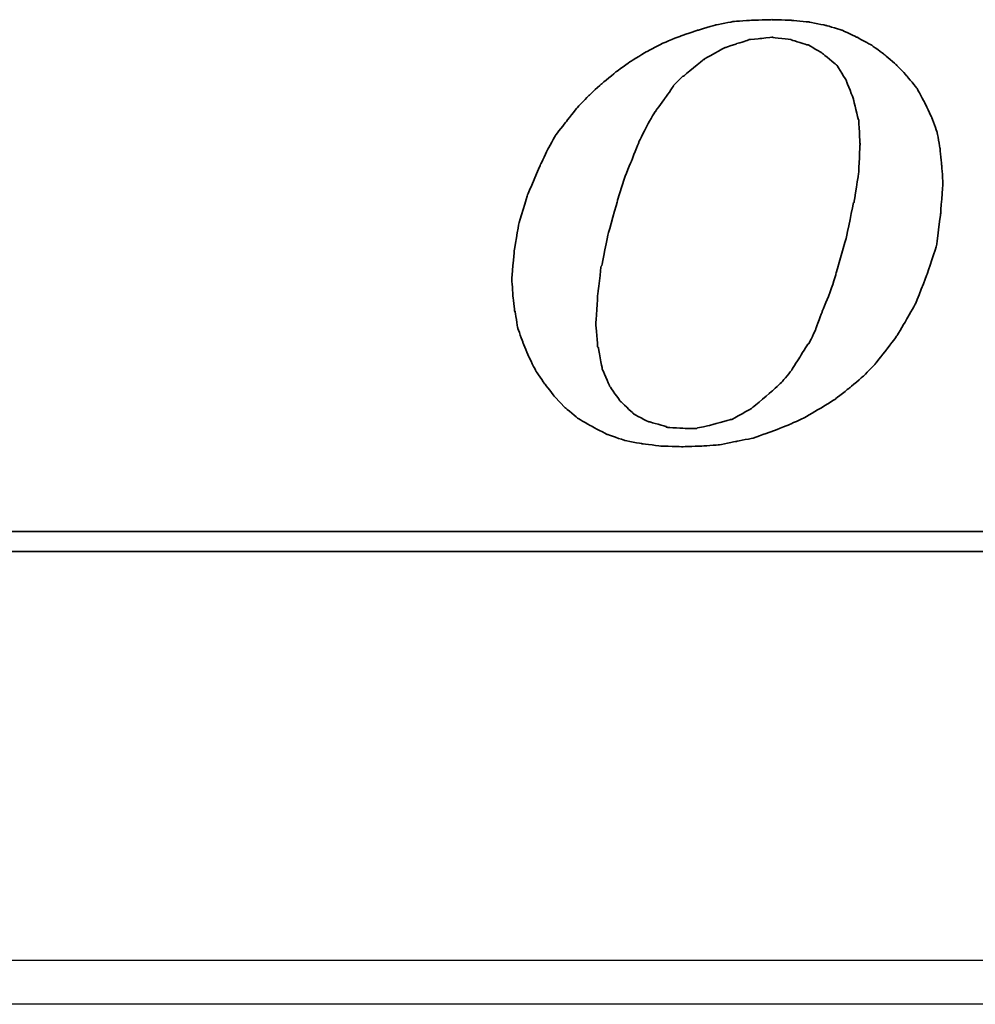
# Model space of a CAD drawing. Header units: millimetres. Extents: x 443 to 3685, y -1599 to 860.
# Tile 31 of 256: x 780 to 791, y -1574 to -1563. Entities that reach past the tile are written whole.
import ezdxf

# ---------------------------------------------------------------- set-up
doc = ezdxf.new("R2010")
doc.units = ezdxf.units.MM
doc.layers.get('0').update_dxf_attribs({"linetype": 'CONTINUOUS'})
doc.layers.add('DIM', color=4, linetype='CONTINUOUS')
doc.layers.add('layer 1', color=7, linetype='CONTINUOUS')

# ---------------------------------------------------------------- blocks, each defined once
blk = doc.blocks.new('TBI MOTION logo(完整正式版)')
at = {"layer": 'layer 1', "color": 22, "lineweight": 35}
for points, knots in [([(-11.34375, -6.98375), (-11.34375, -6.98375), (-10.91375, -7.43875), (-10.91375, -7.43875), (-10.91375, -7.43875), (-10.91375, -7.43875), (-10.38625, -7.87125), (-10.38625, -7.87125), (-10.38625, -7.87125), (-10.38625, -7.87125), (-9.81125, -8.20375), (-9.81125, -8.20375), (-9.81125, -8.20375), (-9.81125, -8.20375), (-9.21125, -8.51875), (-9.21125, -8.51875), (-9.21125, -8.51875), (-9.21125, -8.51875), (-8.51625, -8.75875), (-8.51625, -8.75875), (-8.51625, -8.75875), (-8.51625, -8.75875), (-7.77125, -8.90375), (-7.77125, -8.90375), (-7.77125, -8.90375), (-7.77125, -8.90375), (-6.97875, -8.99875), (-6.97875, -8.99875), (-6.97875, -8.99875), (-6.97875, -8.99875), (-6.14125, -9.02375), (-6.14125, -9.02375), (-6.14125, -9.02375), (-6.14125, -9.02375), (-5.37125, -8.99875), (-5.37125, -8.99875), (-5.37125, -8.99875), (-5.37125, -8.99875), (-4.65375, -8.94875), (-4.65375, -8.94875), (-4.65375, -8.94875), (-4.65375, -8.94875), (-3.93375, -8.80625), (-3.93375, -8.80625), (-3.93375, -8.80625), (-3.93375, -8.80625), (-3.21375, -8.66375), (-3.21375, -8.66375), (-3.21375, -8.66375), (-3.21375, -8.66375), (-2.49375, -8.39875), (-2.49375, -8.39875), (-2.49375, -8.39875), (-2.49375, -8.39875), (-1.79875, -8.13375), (-1.79875, -8.13375), (-1.79875, -8.13375), (-1.79875, -8.13375), (-1.17375, -7.84375), (-1.17375, -7.84375), (-1.17375, -7.84375), (-1.17375, -7.84375), (-0.52375, -7.46375), (-0.52375, -7.46375), (-0.52375, -7.46375), (-0.52375, -7.46375), (0.10124, -7.07875), (0.10124, -7.07875), (0.10124, -7.07875), (0.10124, -7.07875), (0.67625, -6.62375), (0.67625, -6.62375), (0.67625, -6.62375), (0.67625, -6.62375), (1.24874, -6.14375), (1.24874, -6.14375), (1.24874, -6.14375), (1.24874, -6.14375), (1.72874, -5.64125), (1.72874, -5.64125), (1.72874, -5.64125), (1.72874, -5.64125), (2.18624, -5.06375), (2.18624, -5.06375), (2.18624, -5.06375), (2.18624, -5.06375), (2.61625, -4.48874), (2.61625, -4.48874), (2.61625, -4.48874), (2.61625, -4.48874), (3.00125, -3.83874), (3.00125, -3.83874), (3.00125, -3.83874), (3.00125, -3.83874), (3.36124, -3.21374), (3.36124, -3.21374), (3.36124, -3.21374), (3.36124, -3.21374), (3.84374, -1.99125), (3.84374, -1.99125), (3.84374, -1.99125), (3.84374, -1.99125), (4.22625, -0.81875), (4.22625, -0.81875), (4.22625, -0.81875), (4.22625, -0.81875), (4.39125, 0.45624), (4.39125, 0.45624), (4.39125, 0.45624), (4.39125, 0.45624), (4.48874, 1.70124), (4.48874, 1.70124), (4.48874, 1.70124), (4.48874, 1.70124), (4.43874, 2.44625), (4.43874, 2.44625), (4.43874, 2.44625), (4.43874, 2.44625), (4.36874, 3.14125), (4.36874, 3.14125), (4.36874, 3.14125), (4.36874, 3.14125), (4.25125, 3.81125), (4.25125, 3.81125), (4.25125, 3.81125), (4.25125, 3.81125), (4.03124, 4.41125), (4.03124, 4.41125), (4.03124, 4.41125), (4.03124, 4.41125), (3.74374, 5.01125), (3.74374, 5.01125), (3.74374, 5.01125), (3.74374, 5.01125), (3.43124, 5.58875), (3.43124, 5.58875), (3.43124, 5.58875), (3.43124, 5.58875), (3.02625, 6.09125), (3.02625, 6.09125), (3.02625, 6.09125), (3.02625, 6.09125), (2.59374, 6.54875), (2.59374, 6.54875), (2.59374, 6.54875), (2.59374, 6.54875), (2.09124, 6.98125), (2.09124, 6.98125), (2.09124, 6.98125), (2.09124, 6.98125), (1.56124, 7.36625), (1.56124, 7.36625), (1.56124, 7.36625), (1.56124, 7.36625), (0.98624, 7.67625), (0.98624, 7.67625), (0.98624, 7.67625), (0.98624, 7.67625), (0.38624, 7.96375), (0.38624, 7.96375), (0.38624, 7.96375), (0.38624, 7.96375), (-0.25875, 8.15625), (-0.25875, 8.15625), (-0.25875, 8.15625), (-0.25875, 8.15625), (-0.98125, 8.30125), (-0.98125, 8.30125), (-0.98125, 8.30125), (-0.98125, 8.30125), (-1.70124, 8.37125), (-1.70124, 8.37125), (-1.70124, 8.37125), (-1.70124, 8.37125), (-2.49375, 8.39624), (-2.49375, 8.39624), (-2.49375, 8.39624), (-2.49375, 8.39624), (-3.28625, 8.37125), (-3.28625, 8.37125), (-3.28625, 8.37125), (-3.28625, 8.37125), (-4.05125, 8.32125), (-4.05125, 8.32125), (-4.05125, 8.32125), (-4.05125, 8.32125), (-4.77375, 8.18125), (-4.77375, 8.18125), (-4.77375, 8.18125), (-4.77375, 8.18125), (-5.51625, 7.96375), (-5.51625, 7.96375), (-5.51625, 7.96375), (-5.51625, 7.96375), (-6.21125, 7.72625), (-6.21125, 7.72625), (-6.21125, 7.72625), (-6.21125, 7.72625), (-6.92875, 7.43625), (-6.92875, 7.43625), (-6.92875, 7.43625), (-6.92875, 7.43625), (-7.57875, 7.10125), (-7.57875, 7.10125), (-7.57875, 7.10125), (-7.57875, 7.10125), (-8.24875, 6.69125), (-8.24875, 6.69125), (-8.24875, 6.69125), (-8.24875, 6.69125), (-8.84875, 6.26125), (-8.84875, 6.26125), (-8.84875, 6.26125), (-8.84875, 6.26125), (-9.42625, 5.78125), (-9.42625, 5.78125), (-9.42625, 5.78125), (-9.42625, 5.78125), (-9.95375, 5.30125), (-9.95375, 5.30125), (-9.95375, 5.30125), (-9.95375, 5.30125), (-10.43375, 4.79624), (-10.43375, 4.79624), (-10.43375, 4.79624), (-10.43375, 4.79624), (-10.88875, 4.22125), (-10.88875, 4.22125), (-10.88875, 4.22125), (-10.88875, 4.22125), (-11.29875, 3.69375), (-11.29875, 3.69375), (-11.29875, 3.69375), (-11.29875, 3.69375), (-11.63375, 3.09125), (-11.63375, 3.09125), (-11.63375, 3.09125), (-11.63375, 3.09125), (-11.91875, 2.49625), (-11.91875, 2.49625), (-11.91875, 2.49625), (-11.91875, 2.49625), (-12.44875, 1.24625), (-12.44875, 1.24625), (-12.44875, 1.24625), (-12.44875, 1.24625), (-12.80875, 0.06874), (-12.80875, 0.06874), (-12.80875, 0.06874), (-12.80875, 0.06874), (-12.99875, -1.07875), (-12.99875, -1.07875), (-12.99875, -1.07875), (-12.99875, -1.07875), (-13.09375, -2.18375), (-13.09375, -2.18375), (-13.09375, -2.18375), (-13.09375, -2.18375), (-13.04875, -2.85375), (-13.04875, -2.85375), (-13.04875, -2.85375), (-13.04875, -2.85375), (-12.97375, -3.50375), (-12.97375, -3.50375), (-12.97375, -3.50375), (-12.97375, -3.50375), (-12.95375, -3.50375), (-12.95375, -3.50375), (-12.95375, -3.50375), (-12.95375, -3.50375), (-12.85375, -4.17375), (-12.85375, -4.17375), (-12.85375, -4.17375), (-12.85375, -4.17375), (-12.63875, -4.77624), (-12.63875, -4.77624), (-12.63875, -4.77624), (-12.63875, -4.77624), (-12.39875, -5.35125), (-12.39875, -5.35125), (-12.39875, -5.35125), (-12.39875, -5.35125), (-12.11375, -5.92875), (-12.11375, -5.92875), (-12.11375, -5.92875), (-12.11375, -5.92875), (-11.75375, -6.45375), (-11.75375, -6.45375), (-11.75375, -6.45375), (-11.75375, -6.45375), (-11.34375, -6.98375), (-11.34375, -6.98375)], [0, 0, 0, 0, 0.01369863, 0.01369863, 0.01369863, 0.01369864, 0.02739726, 0.02739726, 0.02739726, 0.02739727, 0.04109589, 0.04109589, 0.04109589, 0.0410959, 0.05479452, 0.05479452, 0.05479452, 0.05479453, 0.06849315, 0.06849315, 0.06849315, 0.06849316, 0.08219178, 0.08219178, 0.08219178, 0.08219179, 0.09589041, 0.09589041, 0.09589041, 0.09589042, 0.10958904, 0.10958904, 0.10958904, 0.10958905, 0.12328767, 0.12328767, 0.12328767, 0.12328768, 0.1369863, 0.1369863, 0.1369863, 0.13698631, 0.15068493, 0.15068493, 0.15068493, 0.15068494, 0.16438356, 0.16438356, 0.16438356, 0.16438357, 0.17808219, 0.17808219, 0.17808219, 0.1780822, 0.19178082, 0.19178082, 0.19178082, 0.19178083, 0.20547945, 0.20547945, 0.20547945, 0.20547946, 0.21917808, 0.21917808, 0.21917808, 0.21917809, 0.23287671, 0.23287671, 0.23287671, 0.23287672, 0.24657534, 0.24657534, 0.24657534, 0.24657535, 0.26027397, 0.26027397, 0.26027397, 0.26027398, 0.2739726, 0.2739726, 0.2739726, 0.27397261, 0.28767123, 0.28767123, 0.28767123, 0.28767124, 0.30136986, 0.30136986, 0.30136986, 0.30136987, 0.31506849, 0.31506849, 0.31506849, 0.3150685, 0.32876712, 0.32876712, 0.32876712, 0.32876713, 0.34246575, 0.34246575, 0.34246575, 0.34246576, 0.35616438, 0.35616438, 0.35616438, 0.35616439, 0.36986301, 0.36986301, 0.36986301, 0.36986302, 0.38356164, 0.38356164, 0.38356164, 0.38356165, 0.39726027, 0.39726027, 0.39726027, 0.39726028, 0.4109589, 0.4109589, 0.4109589, 0.41095891, 0.42465753, 0.42465753, 0.42465753, 0.42465754, 0.43835616, 0.43835616, 0.43835616, 0.43835617, 0.45205479, 0.45205479, 0.45205479, 0.4520548, 0.46575342, 0.46575342, 0.46575342, 0.46575343, 0.47945205, 0.47945205, 0.47945205, 0.47945206, 0.49315068, 0.49315068, 0.49315068, 0.49315069, 0.50684932, 0.50684932, 0.50684932, 0.50684933, 0.52054795, 0.52054795, 0.52054795, 0.52054796, 0.53424658, 0.53424658, 0.53424658, 0.53424659, 0.54794521, 0.54794521, 0.54794521, 0.54794522, 0.56164384, 0.56164384, 0.56164384, 0.56164385, 0.57534247, 0.57534247, 0.57534247, 0.57534248, 0.5890411, 0.5890411, 0.5890411, 0.58904111, 0.60273973, 0.60273973, 0.60273973, 0.60273974, 0.61643836, 0.61643836, 0.61643836, 0.61643837, 0.63013699, 0.63013699, 0.63013699, 0.630137, 0.64383562, 0.64383562, 0.64383562, 0.64383563, 0.65753425, 0.65753425, 0.65753425, 0.65753426, 0.67123288, 0.67123288, 0.67123288, 0.67123289, 0.68493151, 0.68493151, 0.68493151, 0.68493152, 0.69863014, 0.69863014, 0.69863014, 0.69863015, 0.71232877, 0.71232877, 0.71232877, 0.71232878, 0.7260274, 0.7260274, 0.7260274, 0.72602741, 0.73972603, 0.73972603, 0.73972603, 0.73972604, 0.75342466, 0.75342466, 0.75342466, 0.75342467, 0.76712329, 0.76712329, 0.76712329, 0.7671233, 0.78082192, 0.78082192, 0.78082192, 0.78082193, 0.79452055, 0.79452055, 0.79452055, 0.79452056, 0.80821918, 0.80821918, 0.80821918, 0.80821919, 0.82191781, 0.82191781, 0.82191781, 0.82191782, 0.83561644, 0.83561644, 0.83561644, 0.83561645, 0.84931507, 0.84931507, 0.84931507, 0.84931508, 0.8630137, 0.8630137, 0.8630137, 0.86301371, 0.87671233, 0.87671233, 0.87671233, 0.87671234, 0.89041096, 0.89041096, 0.89041096, 0.89041097, 0.90410959, 0.90410959, 0.90410959, 0.9041096, 0.91780822, 0.91780822, 0.91780822, 0.91780823, 0.93150685, 0.93150685, 0.93150685, 0.93150686, 0.94520548, 0.94520548, 0.94520548, 0.94520549, 0.95890411, 0.95890411, 0.95890411, 0.95890412, 0.97260274, 0.97260274, 0.97260274, 0.97260275, 0.98630137, 0.98630137, 0.98630137, 0.98630138, 1, 1, 1, 1]), ([(-8.77875, 1.03124), (-8.77875, 1.03124), (-8.51625, 1.89625), (-8.51625, 1.89625), (-8.51625, 1.89625), (-8.51625, 1.89625), (-8.20375, 2.66375), (-8.20375, 2.66375), (-8.20375, 2.66375), (-8.20375, 2.66375), (-7.91625, 3.38125), (-7.91625, 3.38125), (-7.91625, 3.38125), (-7.91625, 3.38125), (-7.91625, 3.40624), (-7.91625, 3.40624), (-7.91625, 3.40624), (-7.91625, 3.40624), (-7.57875, 4.07624), (-7.57875, 4.07624), (-7.57875, 4.07624), (-7.57875, 4.07624), (-7.24375, 4.65125), (-7.24375, 4.65125), (-7.24375, 4.65125), (-7.24375, 4.65125), (-7.21875, 4.65125), (-7.21875, 4.65125), (-7.21875, 4.65125), (-7.21875, 4.65125), (-7.21875, 4.67624), (-7.21875, 4.67624), (-7.21875, 4.67624), (-7.21875, 4.67624), (-6.83625, 5.20375), (-6.83625, 5.20375), (-6.83625, 5.20375), (-6.83625, 5.20375), (-6.49875, 5.68625), (-6.49875, 5.68625), (-6.49875, 5.68625), (-6.49875, 5.68625), (-6.49875, 5.70625), (-6.49875, 5.70625), (-6.49875, 5.70625), (-6.49875, 5.70625), (-6.11625, 6.09125), (-6.11625, 6.09125), (-6.11625, 6.09125), (-6.11625, 6.09125), (-6.09125, 6.09125), (-6.09125, 6.09125), (-6.09125, 6.09125), (-6.09125, 6.09125), (-5.27375, 6.76625), (-5.27375, 6.76625), (-5.27375, 6.76625), (-5.27375, 6.76625), (-5.24875, 6.76625), (-5.24875, 6.76625), (-5.24875, 6.76625), (-5.24875, 6.76625), (-5.24875, 6.78625), (-5.24875, 6.78625), (-5.24875, 6.78625), (-5.24875, 6.78625), (-4.38875, 7.26624), (-4.38875, 7.26624), (-4.38875, 7.26624), (-4.38875, 7.26624), (-4.36125, 7.26624), (-4.36125, 7.26624), (-4.36125, 7.26624), (-4.36125, 7.26624), (-3.93375, 7.41125), (-3.93375, 7.41125), (-3.93375, 7.41125), (-3.93375, 7.41125), (-3.47375, 7.55625), (-3.47375, 7.55625), (-3.47375, 7.55625), (-3.47375, 7.55625), (-3.45375, 7.55625), (-3.45375, 7.55625), (-3.45375, 7.55625), (-3.45375, 7.55625), (-3.42875, 7.58124), (-3.42875, 7.58124), (-3.42875, 7.58124), (-3.42875, 7.58124), (-2.97375, 7.62625), (-2.97375, 7.62625), (-2.97375, 7.62625), (-2.97375, 7.62625), (-2.49375, 7.67625), (-2.49375, 7.67625), (-2.49375, 7.67625), (-2.49375, 7.67625), (-2.46875, 7.67625), (-2.46875, 7.67625), (-2.46875, 7.67625), (-2.46875, 7.67625), (-1.70124, 7.58124), (-1.70124, 7.58124), (-1.70124, 7.58124), (-1.70124, 7.58124), (-1.67875, 7.55625), (-1.67875, 7.55625), (-1.67875, 7.55625), (-1.67875, 7.55625), (-1.65375, 7.55625), (-1.65375, 7.55625), (-1.65375, 7.55625), (-1.65375, 7.55625), (-1.03125, 7.36625), (-1.03125, 7.36625), (-1.03125, 7.36625), (-1.03125, 7.36625), (-1.00625, 7.36625), (-1.00625, 7.36625), (-1.00625, 7.36625), (-1.00625, 7.36625), (-0.43124, 7.02624), (-0.43124, 7.02624), (-0.43124, 7.02624), (-0.43124, 7.02624), (-0.40625, 7.00624), (-0.40625, 7.00624), (-0.40625, 7.00624), (-0.40625, 7.00624), (0.12124, 6.57124), (0.12124, 6.57124), (0.12124, 6.57124), (0.12124, 6.57124), (0.14624, 6.54875), (0.14624, 6.54875), (0.14624, 6.54875), (0.14624, 6.54875), (0.17124, 6.52375), (0.17124, 6.52375), (0.17124, 6.52375), (0.17124, 6.52375), (0.55625, 5.89875), (0.55625, 5.89875), (0.55625, 5.89875), (0.55625, 5.89875), (0.55625, 5.87625), (0.55625, 5.87625), (0.55625, 5.87625), (0.55625, 5.87625), (0.84124, 5.15625), (0.84124, 5.15625), (0.84124, 5.15625), (0.84124, 5.15625), (0.84124, 5.13125), (0.84124, 5.13125), (0.84124, 5.13125), (0.84124, 5.13125), (1.03624, 4.31875), (1.03624, 4.31875), (1.03624, 4.31875), (1.03624, 4.31875), (1.05624, 4.31875), (1.05624, 4.31875), (1.05624, 4.31875), (1.05624, 4.31875), (1.05624, 4.29125), (1.05624, 4.29125), (1.05624, 4.29125), (1.05624, 4.29125), (1.10625, 3.33125), (1.10625, 3.33125), (1.10625, 3.33125), (1.10625, 3.33125), (1.10625, 3.30875), (1.10625, 3.30875), (1.10625, 3.30875), (1.10625, 3.30875), (1.05624, 2.20624), (1.05624, 2.20624), (1.05624, 2.20624), (1.05624, 2.20624), (1.05624, 2.18124), (1.05624, 2.18124), (1.05624, 2.18124), (1.05624, 2.18124), (0.86624, 0.93624), (0.86624, 0.93624), (0.86624, 0.93624), (0.86624, 0.93624), (0.84124, 0.93624), (0.84124, 0.93624), (0.84124, 0.93624), (0.84124, 0.93624), (0.55625, -0.45874), (0.55625, -0.45874), (0.55625, -0.45874), (0.55625, -0.45874), (0.12124, -1.99125), (0.12124, -1.99125), (0.12124, -1.99125), (0.12124, -1.99125), (0.12124, -2.01874), (0.12124, -2.01874), (0.12124, -2.01874), (0.12124, -2.01874), (-0.13874, -2.78375), (-0.13874, -2.78375), (-0.13874, -2.78375), (-0.13874, -2.78375), (-0.43124, -3.50375), (-0.43124, -3.50375), (-0.43124, -3.50375), (-0.43124, -3.50375), (-0.69375, -4.19875), (-0.69375, -4.19875), (-0.69375, -4.19875), (-0.69375, -4.19875), (-0.69375, -4.22375), (-0.69375, -4.22375), (-0.69375, -4.22375), (-0.69375, -4.22375), (-0.98125, -4.82374), (-0.98125, -4.82374), (-0.98125, -4.82374), (-0.98125, -4.82374), (-1.00625, -4.82374), (-1.00625, -4.82374), (-1.00625, -4.82374), (-1.00625, -4.82374), (-1.33875, -5.35125), (-1.33875, -5.35125), (-1.33875, -5.35125), (-1.33875, -5.35125), (-1.67875, -5.87875), (-1.67875, -5.87875), (-1.67875, -5.87875), (-1.67875, -5.87875), (-1.67875, -5.90375), (-1.67875, -5.90375), (-1.67875, -5.90375), (-1.67875, -5.90375), (-2.05875, -6.35875), (-2.05875, -6.35875), (-2.05875, -6.35875), (-2.05875, -6.35875), (-2.08375, -6.38375), (-2.08375, -6.38375), (-2.08375, -6.38375), (-2.08375, -6.38375), (-2.46875, -6.74375), (-2.46875, -6.74375), (-2.46875, -6.74375), (-2.46875, -6.74375), (-3.25875, -7.41625), (-3.25875, -7.41625), (-3.25875, -7.41625), (-3.25875, -7.41625), (-3.28625, -7.43875), (-3.28625, -7.43875), (-3.28625, -7.43875), (-3.28625, -7.43875), (-4.12375, -7.91875), (-4.12375, -7.91875), (-4.12375, -7.91875), (-4.12375, -7.91875), (-4.14875, -7.91875), (-4.14875, -7.91875), (-4.14875, -7.91875), (-4.14875, -7.91875), (-4.17125, -7.91875), (-4.17125, -7.91875), (-4.17125, -7.91875), (-4.17125, -7.91875), (-5.03375, -8.15875), (-5.03375, -8.15875), (-5.03375, -8.15875), (-5.03375, -8.15875), (-5.51625, -8.25625), (-5.51625, -8.25625), (-5.51625, -8.25625), (-5.51625, -8.25625), (-5.54125, -8.27875), (-5.54125, -8.27875), (-5.54125, -8.27875), (-5.54125, -8.27875), (-5.56375, -8.27875), (-5.56375, -8.27875), (-5.56375, -8.27875), (-5.56375, -8.27875), (-5.99625, -8.27875), (-5.99625, -8.27875), (-5.99625, -8.27875), (-5.99625, -8.27875), (-6.76375, -8.23125), (-6.76375, -8.23125), (-6.76375, -8.23125), (-6.76375, -8.23125), (-6.78875, -8.23125), (-6.78875, -8.23125), (-6.78875, -8.23125), (-6.78875, -8.23125), (-6.78875, -8.20375), (-6.78875, -8.20375), (-6.78875, -8.20375), (-6.78875, -8.20375), (-7.45875, -8.01375), (-7.45875, -8.01375), (-7.45875, -8.01375), (-7.45875, -8.01375), (-7.48375, -8.01375), (-7.48375, -8.01375), (-7.48375, -8.01375), (-7.48375, -8.01375), (-7.50875, -8.01375), (-7.50875, -8.01375), (-7.50875, -8.01375), (-7.50875, -8.01375), (-8.13125, -7.67875), (-8.13125, -7.67875), (-8.13125, -7.67875), (-8.13125, -7.67875), (-8.15625, -7.65375), (-8.15625, -7.65375), (-8.15625, -7.65375), (-8.15625, -7.65375), (-8.65875, -7.17375), (-8.65875, -7.17375), (-8.65875, -7.17375), (-8.65875, -7.17375), (-8.68375, -7.14875), (-8.68375, -7.14875), (-8.68375, -7.14875), (-8.68375, -7.14875), (-9.08875, -6.57375), (-9.08875, -6.57375), (-9.08875, -6.57375), (-9.08875, -6.57375), (-9.11375, -6.54875), (-9.11375, -6.54875), (-9.11375, -6.54875), (-9.11375, -6.54875), (-9.11375, -6.52875), (-9.11375, -6.52875), (-9.11375, -6.52875), (-9.11375, -6.52875), (-9.40375, -5.85375), (-9.40375, -5.85375), (-9.40375, -5.85375), (-9.40375, -5.85375), (-9.40375, -5.82875), (-9.40375, -5.82875), (-9.40375, -5.82875), (-9.40375, -5.82875), (-9.56875, -4.96875), (-9.56875, -4.96875), (-9.56875, -4.96875), (-9.56875, -4.96875), (-9.59375, -4.94375), (-9.59375, -4.94375), (-9.59375, -4.94375), (-9.59375, -4.94375), (-9.66375, -4.03375), (-9.66375, -4.03375), (-9.66375, -4.03375), (-9.66375, -4.03375), (-9.66375, -4.00875), (-9.66375, -4.00875), (-9.66375, -4.00875), (-9.66375, -4.00875), (-9.59375, -2.85375), (-9.59375, -2.85375), (-9.59375, -2.85375), (-9.59375, -2.85375), (-9.45125, -1.65875), (-9.45125, -1.65875), (-9.45125, -1.65875), (-9.45125, -1.65875), (-9.42625, -1.63375), (-9.42625, -1.63375), (-9.42625, -1.63375), (-9.42625, -1.63375), (-9.16125, -0.33875), (-9.16125, -0.33875), (-9.16125, -0.33875), (-9.16125, -0.33875), (-8.77875, 1.00624), (-8.77875, 1.00624), (-8.77875, 1.00624), (-8.77875, 1.00624), (-8.77875, 1.03124), (-8.77875, 1.03124)], [0, 0, 0, 0, 0.01020408, 0.01020408, 0.01020408, 0.01020409, 0.02040816, 0.02040816, 0.02040816, 0.02040817, 0.03061224, 0.03061224, 0.03061224, 0.03061225, 0.04081633, 0.04081633, 0.04081633, 0.04081634, 0.05102041, 0.05102041, 0.05102041, 0.05102042, 0.06122449, 0.06122449, 0.06122449, 0.0612245, 0.07142857, 0.07142857, 0.07142857, 0.07142858, 0.08163265, 0.08163265, 0.08163265, 0.08163266, 0.09183673, 0.09183673, 0.09183673, 0.09183674, 0.10204082, 0.10204082, 0.10204082, 0.10204083, 0.1122449, 0.1122449, 0.1122449, 0.11224491, 0.12244898, 0.12244898, 0.12244898, 0.12244899, 0.13265306, 0.13265306, 0.13265306, 0.13265307, 0.14285714, 0.14285714, 0.14285714, 0.14285715, 0.15306122, 0.15306122, 0.15306122, 0.15306123, 0.16326531, 0.16326531, 0.16326531, 0.16326532, 0.17346939, 0.17346939, 0.17346939, 0.1734694, 0.18367347, 0.18367347, 0.18367347, 0.18367348, 0.19387755, 0.19387755, 0.19387755, 0.19387756, 0.20408163, 0.20408163, 0.20408163, 0.20408164, 0.21428571, 0.21428571, 0.21428571, 0.21428572, 0.2244898, 0.2244898, 0.2244898, 0.22448981, 0.23469388, 0.23469388, 0.23469388, 0.23469389, 0.24489796, 0.24489796, 0.24489796, 0.24489797, 0.25510204, 0.25510204, 0.25510204, 0.25510205, 0.26530612, 0.26530612, 0.26530612, 0.26530613, 0.2755102, 0.2755102, 0.2755102, 0.27551021, 0.28571429, 0.28571429, 0.28571429, 0.2857143, 0.29591837, 0.29591837, 0.29591837, 0.29591838, 0.30612245, 0.30612245, 0.30612245, 0.30612246, 0.31632653, 0.31632653, 0.31632653, 0.31632654, 0.32653061, 0.32653061, 0.32653061, 0.32653062, 0.33673469, 0.33673469, 0.33673469, 0.3367347, 0.34693878, 0.34693878, 0.34693878, 0.34693879, 0.35714286, 0.35714286, 0.35714286, 0.35714287, 0.36734694, 0.36734694, 0.36734694, 0.36734695, 0.37755102, 0.37755102, 0.37755102, 0.37755103, 0.3877551, 0.3877551, 0.3877551, 0.38775511, 0.39795918, 0.39795918, 0.39795918, 0.39795919, 0.40816327, 0.40816327, 0.40816327, 0.40816328, 0.41836735, 0.41836735, 0.41836735, 0.41836736, 0.42857143, 0.42857143, 0.42857143, 0.42857144, 0.43877551, 0.43877551, 0.43877551, 0.43877552, 0.44897959, 0.44897959, 0.44897959, 0.4489796, 0.45918367, 0.45918367, 0.45918367, 0.45918368, 0.46938776, 0.46938776, 0.46938776, 0.46938777, 0.47959184, 0.47959184, 0.47959184, 0.47959185, 0.48979592, 0.48979592, 0.48979592, 0.48979593, 0.5, 0.5, 0.5, 0.50000001, 0.51020408, 0.51020408, 0.51020408, 0.51020409, 0.52040816, 0.52040816, 0.52040816, 0.52040817, 0.53061224, 0.53061224, 0.53061224, 0.53061225, 0.54081633, 0.54081633, 0.54081633, 0.54081634, 0.55102041, 0.55102041, 0.55102041, 0.55102042, 0.56122449, 0.56122449, 0.56122449, 0.5612245, 0.57142857, 0.57142857, 0.57142857, 0.57142858, 0.58163265, 0.58163265, 0.58163265, 0.58163266, 0.59183673, 0.59183673, 0.59183673, 0.59183674, 0.60204082, 0.60204082, 0.60204082, 0.60204083, 0.6122449, 0.6122449, 0.6122449, 0.61224491, 0.62244898, 0.62244898, 0.62244898, 0.62244899, 0.63265306, 0.63265306, 0.63265306, 0.63265307, 0.64285714, 0.64285714, 0.64285714, 0.64285715, 0.65306122, 0.65306122, 0.65306122, 0.65306123, 0.66326531, 0.66326531, 0.66326531, 0.66326532, 0.67346939, 0.67346939, 0.67346939, 0.6734694, 0.68367347, 0.68367347, 0.68367347, 0.68367348, 0.69387755, 0.69387755, 0.69387755, 0.69387756, 0.70408163, 0.70408163, 0.70408163, 0.70408164, 0.71428571, 0.71428571, 0.71428571, 0.71428572, 0.7244898, 0.7244898, 0.7244898, 0.72448981, 0.73469388, 0.73469388, 0.73469388, 0.73469389, 0.74489796, 0.74489796, 0.74489796, 0.74489797, 0.75510204, 0.75510204, 0.75510204, 0.75510205, 0.76530612, 0.76530612, 0.76530612, 0.76530613, 0.7755102, 0.7755102, 0.7755102, 0.77551021, 0.78571429, 0.78571429, 0.78571429, 0.7857143, 0.79591837, 0.79591837, 0.79591837, 0.79591838, 0.80612245, 0.80612245, 0.80612245, 0.80612246, 0.81632653, 0.81632653, 0.81632653, 0.81632654, 0.82653061, 0.82653061, 0.82653061, 0.82653062, 0.83673469, 0.83673469, 0.83673469, 0.8367347, 0.84693878, 0.84693878, 0.84693878, 0.84693879, 0.85714286, 0.85714286, 0.85714286, 0.85714287, 0.86734694, 0.86734694, 0.86734694, 0.86734695, 0.87755102, 0.87755102, 0.87755102, 0.87755103, 0.8877551, 0.8877551, 0.8877551, 0.88775511, 0.89795918, 0.89795918, 0.89795918, 0.89795919, 0.90816327, 0.90816327, 0.90816327, 0.90816328, 0.91836735, 0.91836735, 0.91836735, 0.91836736, 0.92857143, 0.92857143, 0.92857143, 0.92857144, 0.93877551, 0.93877551, 0.93877551, 0.93877552, 0.94897959, 0.94897959, 0.94897959, 0.9489796, 0.95918367, 0.95918367, 0.95918367, 0.95918368, 0.96938776, 0.96938776, 0.96938776, 0.96938777, 0.97959184, 0.97959184, 0.97959184, 0.97959185, 0.98979592, 0.98979592, 0.98979592, 0.98979593, 1, 1, 1, 1]), ([(75.90875, -9.47875), (75.90875, -9.47875), (75.90875, -12.28625), (75.90875, -12.28625), (75.90875, -12.28625), (75.90875, -12.28625), (75.90875, -12.47875), (75.90875, -12.47875), (75.90875, -12.47875), (75.90875, -12.47875), (75.71625, -12.47875), (75.71625, -12.47875), (75.71625, -12.47875), (75.71625, -12.47875), (-88.32875, -12.47875), (-88.32875, -12.47875), (-88.32875, -12.47875), (-88.32875, -12.47875), (-88.32875, -13.29375), (-88.32875, -13.29375), (-88.32875, -13.29375), (-88.32875, -13.29375), (82.89125, -13.29375), (82.89125, -13.29375), (82.89125, -13.29375), (82.89125, -13.29375), (75.90875, -9.47875), (75.90875, -9.47875)], [0, 0, 0, 0, 0.14285714, 0.14285714, 0.14285714, 0.14285715, 0.28571429, 0.28571429, 0.28571429, 0.2857143, 0.42857143, 0.42857143, 0.42857143, 0.42857144, 0.57142857, 0.57142857, 0.57142857, 0.57142858, 0.71428571, 0.71428571, 0.71428571, 0.71428572, 0.85714286, 0.85714286, 0.85714286, 0.85714287, 1, 1, 1, 1])]:
    blk.add_open_spline(points, degree=3, knots=knots, dxfattribs=at)

msp = doc.modelspace()

# ---------------------------------------------------------------- linework, layer by layer
at = {"linetype": 'Continuous'}
msp.add_line((932.653, -1573.619), (674.165, -1573.62), dxfattribs=at)
msp.add_open_spline([(932.532, -1574.119), (674.165, -1574.12)], degree=1, dxfattribs=at)

# ---------------------------------------------------------------- block references
at = {"layer": 'DIM', "color": 7, "xscale": 0.2802190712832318, "yscale": 0.2802190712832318, "zscale": 0.2802190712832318}
msp.add_blockref('TBI MOTION logo(完整正式版)', (789.342, -1565.218), dxfattribs=at)

doc.saveas('drawing.dxf')
